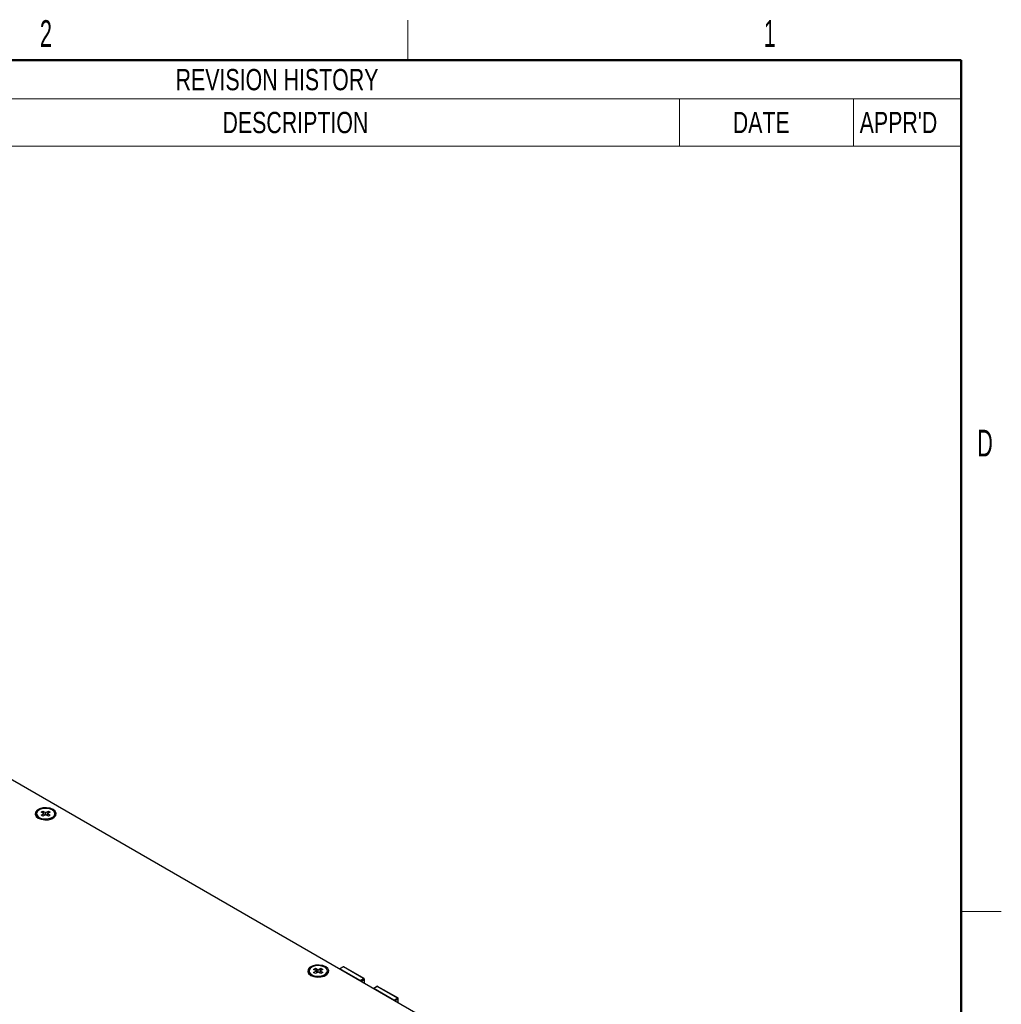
# Model space of a CAD drawing. Header units: millimetres. Extents: x 19 to 844, y 7 to 552.
# Tile 63 of 63: x 698 to 844, y 405 to 552. Entities that reach past the tile are written whole.
import ezdxf

# ---------------------------------------------------------------- set-up
doc = ezdxf.new("R2010")
doc.units = ezdxf.units.MM
doc.styles.add('SLDTEXTSTYLE0', font='TXT', dxfattribs={"width": 0.605})
doc.styles.add('SLDTEXTSTYLE3', font='TXT', dxfattribs={"width": 0.75})

# ---------------------------------------------------------------- blocks, each defined once
blk = doc.blocks.new('SW_TABLEANNOTATION_0')
at = {"color": 0, "linetype": 'Continuous', "lineweight": 18}
for p, q in [((197.63, 0), (0, 0)), ((45.6, 0), (155.6, 0)), ((155.6, 0), (181.6, 0)), ((181.6, 0), (197.63, 0)), ((197.63, 0), (197.63, -5.74)), ((197.63, -12.8), (197.63, 0)), ((45.6, -5.74), (155.6, -5.74)), ((155.6, -5.74), (155.6, -12.8)), ((155.6, -5.74), (181.6, -5.74)), ((181.6, -5.74), (181.6, -12.8)), ((181.6, -5.74), (197.63, -5.74)), ((197.63, -5.74), (197.63, -12.8)), ((0, -12.8), (197.63, -12.8)), ((45.6, -12.8), (155.6, -12.8)), ((155.6, -12.8), (181.6, -12.8)), ((181.6, -12.8), (197.63, -12.8))]:
    blk.add_line(p, q, dxfattribs=at)
at = {"color": 0, "linetype": 'Continuous', "lineweight": 18, "char_height": 3.175, "attachment_point": 1, "style": 'SLDTEXTSTYLE3'}
for s, insert in [('REVISION HISTORY', (80.45, -1.29)), ('DESCRIPTION', (87.44, -7.69)), ('DATE', (163.57, -7.69)), ("APPR'D", (182.5, -7.69))]:
    blk.add_mtext(s, dxfattribs=dict(at, insert=insert))

msp = doc.modelspace()

# ---------------------------------------------------------------- linework, layer by layer
at = {"color": 7, "linetype": 'Continuous', "lineweight": 18}
for p, q in [((755.65, 546.1), (755.65, 552.1)), ((838.2, 419.1), (844.2, 419.1))]:
    msp.add_line(p, q, dxfattribs=at)
at = {"color": 7, "linetype": 'Continuous', "lineweight": 50}
for p, q in [((25.4, 546.1), (838.2, 546.1)), ((838.2, 546.1), (838.2, 12.7))]:
    msp.add_line(p, q, dxfattribs=at)
at = {"color": 7, "linetype": 'Continuous', "lineweight": 25}
for p, q in [((786.221, 386.972), (632.071, 475.96)), ((700.258, 433.681), (700.258, 433.497)), ((700.945, 433.916), (701.224, 434.078)), ((701.353, 433.681), (700.945, 433.916)), ((700.945, 433.445), (701.353, 433.681)), ((701.224, 434.078), (701.633, 433.842)), ((701.224, 434.078), (701.456, 433.417)), ((701.633, 433.519), (701.224, 433.284)), ((701.353, 433.681), (701.402, 433.386)), ((701.633, 433.842), (702.041, 434.078)), ((701.633, 433.519), (701.633, 433.842)), ((702.041, 433.284), (701.633, 433.519)), ((702.041, 434.078), (701.81, 433.417)), ((701.912, 433.681), (701.864, 433.386)), ((702.32, 433.916), (701.912, 433.681)), ((701.912, 433.681), (702.32, 433.445)), ((702.041, 434.078), (702.32, 433.916)), ((703.008, 433.497), (703.008, 433.681)), ((701.224, 433.284), (700.945, 433.445)), ((702.32, 433.445), (702.041, 433.284)), ((740.916, 410.209), (740.916, 410.025)), ((741.604, 410.445), (741.883, 410.606)), ((742.012, 410.209), (741.604, 410.445)), ((741.604, 409.973), (742.012, 410.209)), ((741.883, 409.812), (741.604, 409.973)), ((741.883, 410.606), (742.291, 410.37)), ((741.883, 410.606), (742.114, 409.946)), ((742.291, 410.048), (741.883, 409.812)), ((742.012, 410.209), (742.061, 409.914)), ((742.291, 410.37), (742.7, 410.606)), ((742.291, 410.048), (742.291, 410.37)), ((742.7, 409.812), (742.291, 410.048)), ((742.7, 410.606), (742.468, 409.946)), ((742.571, 410.209), (742.522, 409.914)), ((742.979, 410.445), (742.571, 410.209)), ((742.571, 410.209), (742.979, 409.973)), ((742.7, 410.606), (742.979, 410.445)), ((742.979, 409.973), (742.7, 409.812)), ((743.666, 410.025), (743.666, 410.209)), ((745.466, 410.515), (745.453, 410.506)), ((745.997, 410.821), (745.466, 410.515)), ((746.059, 410.815), (745.529, 410.509)), ((748.534, 408.774), (745.529, 410.509)), ((749.064, 409.08), (746.059, 410.815)), ((749.127, 409.086), (746.122, 410.821)), ((748.534, 408.774), (749.064, 409.08)), ((749.189, 408.35), (749.189, 408.978)), ((750.505, 407.607), (750.492, 407.598)), ((751.035, 407.913), (750.505, 407.607)), ((751.097, 407.907), (750.567, 407.6)), ((753.572, 405.866), (750.567, 407.6)), ((754.103, 406.172), (751.097, 407.907)), ((754.165, 406.178), (751.16, 407.913)), ((753.572, 405.866), (754.103, 406.172)), ((754.228, 405.441), (754.228, 406.07))]:
    msp.add_line(p, q, dxfattribs=at)
at = {"color": 8, "linetype": 'Continuous', "lineweight": 25}
for p, q in [((748.671, 408.649), (749.153, 408.927)), ((749.153, 408.927), (749.153, 408.371)), ((753.709, 405.741), (754.191, 406.019)), ((754.191, 406.019), (754.191, 405.462))]:
    msp.add_line(p, q, dxfattribs=at)
at = {"color": 7, "linetype": 'Continuous', "lineweight": 25, "flags": 128}
for points in [[(702.746, 434.303), (702.298, 434.484), (701.77, 434.566), (701.225, 434.538), (700.729, 434.405), (700.343, 434.182), (700.111, 433.896), (700.064, 433.581), (700.205, 433.276), (700.519, 433.017), (700.967, 432.836), (701.496, 432.754), (702.04, 432.782), (702.536, 432.915), (702.923, 433.139), (703.154, 433.425), (703.202, 433.739), (703.06, 434.044), (702.746, 434.303)], [(702.605, 434.242), (702.188, 434.407), (701.696, 434.474), (701.196, 434.433), (700.754, 434.291), (700.432, 434.067), (700.271, 433.79), (700.294, 433.499), (700.498, 433.232), (700.856, 433.026), (701.318, 432.908), (701.823, 432.894), (702.302, 432.987), (702.691, 433.174), (702.937, 433.428), (703.006, 433.717), (702.891, 434.001), (702.605, 434.242)], [(743.405, 410.831), (742.957, 411.013), (742.429, 411.094), (741.884, 411.067), (741.388, 410.933), (741.001, 410.71), (740.77, 410.424), (740.722, 410.109), (740.864, 409.804), (741.178, 409.546), (741.626, 409.364), (742.154, 409.283), (742.699, 409.31), (743.195, 409.444), (743.582, 409.667), (743.813, 409.953), (743.86, 410.268), (743.719, 410.573), (743.405, 410.831)], [(743.264, 410.77), (742.847, 410.935), (742.355, 411.002), (741.854, 410.962), (741.413, 410.82), (741.09, 410.595), (740.93, 410.319), (740.953, 410.027), (741.157, 409.76), (741.514, 409.554), (741.977, 409.436), (742.481, 409.423), (742.961, 409.515), (743.349, 409.702), (743.595, 409.957), (743.665, 410.246), (743.549, 410.53), (743.264, 410.77)]]:
    msp.add_lwpolyline(points, dxfattribs=at)
at = {"color": 8, "linetype": 'Continuous', "lineweight": 25, "flags": 128}
for points in [[(745.529, 410.509), (745.512, 410.497), (745.496, 410.482)], [(750.567, 407.6), (750.55, 407.589), (750.534, 407.574)]]:
    msp.add_lwpolyline(points, dxfattribs=at)
at = {"color": 7, "linetype": 'Continuous', "lineweight": 25}
for centre, radius, start, end in [((700.922, 433.559), 0.667, 185.36446, 238.95268), ((702.315, 433.577), 0.697, 302.28827, 353.39452), ((741.581, 410.088), 0.667, 185.36429, 238.95278), ((742.974, 410.105), 0.697, 302.29467, 353.38826), ((745.492, 410.458), 0.0629, 54.38456, 114.31188), ((746.096, 410.764), 0.0629, 65.68677, 125.62188), ((749.101, 409.029), 0.0629, 65.68204, 125.62153), ((748.961, 408.918), 0.192, 2.60659, 57.3939), ((749.064, 408.978), 0.125, 0.00403, 60), ((750.53, 407.549), 0.0629, 54.38006, 114.31637), ((751.134, 407.855), 0.0629, 65.68677, 125.62188), ((754.139, 406.121), 0.0629, 65.68204, 125.62153), ((753.999, 406.01), 0.192, 2.60502, 57.39449), ((754.103, 406.07), 0.125, 0.00403, 60)]:
    msp.add_arc(centre, radius, start, end, dxfattribs=at)
at = {"color": 8, "linetype": 'Continuous', "lineweight": 25}
for centre, radius, start, end in [((746.023, 410.764), 0.0629, 54.3842, 114.30715), ((748.612, 408.643), 0.152, 120.68638, 136.86034), ((748.431, 408.613), 0.191, 22.24162, 57.3669), ((749.127, 408.984), 0.0629, 294.37413, 354.30777), ((751.061, 407.855), 0.0629, 54.38329, 114.30577), ((753.65, 405.735), 0.152, 120.68638, 136.86034), ((753.469, 405.705), 0.191, 22.24048, 57.367), ((754.165, 406.076), 0.0629, 294.37068, 354.31121)]:
    msp.add_arc(centre, radius, start, end, dxfattribs=at)
at = {"color": 7, "linetype": 'Continuous', "lineweight": 25}
for points, knots in [([(746.059, 410.838), (746.043, 410.836), (746.021, 410.834), (746.002, 410.824), (745.997, 410.821)], [0, 0, 0, 0, 0.7351955, 1, 1, 1, 1]), ([(746.121, 410.821), (746.116, 410.824), (746.097, 410.835), (746.075, 410.837), (746.059, 410.838)], [0, 0, 0, 0, 0.2877405, 1, 1, 1, 1]), ([(751.097, 407.93), (751.081, 407.928), (751.059, 407.926), (751.04, 407.915), (751.035, 407.913)], [0, 0, 0, 0, 0.7351955, 1, 1, 1, 1]), ([(751.159, 407.912), (751.154, 407.915), (751.135, 407.926), (751.113, 407.928), (751.097, 407.93)], [0, 0, 0, 0, 0.2877405, 1, 1, 1, 1])]:
    msp.add_open_spline(points, degree=3, knots=knots, dxfattribs=at)

# ---------------------------------------------------------------- block references
at = {"color": 7, "linetype": 'Continuous', "lineweight": 18}
msp.add_blockref('SW_TABLEANNOTATION_0', (640.569, 546.1), dxfattribs=at)

# ---------------------------------------------------------------- texts
at = {"color": 7, "linetype": 'Continuous', "lineweight": 0, "char_height": 4, "attachment_point": 2, "style": 'SLDTEXTSTYLE0'}
for s, insert in [('2', (701.668, 552.093)), ('1', (809.664, 552.094)), ('D', (841.764, 490.98))]:
    msp.add_mtext(s, dxfattribs=dict(at, insert=insert))

doc.saveas('drawing.dxf')
